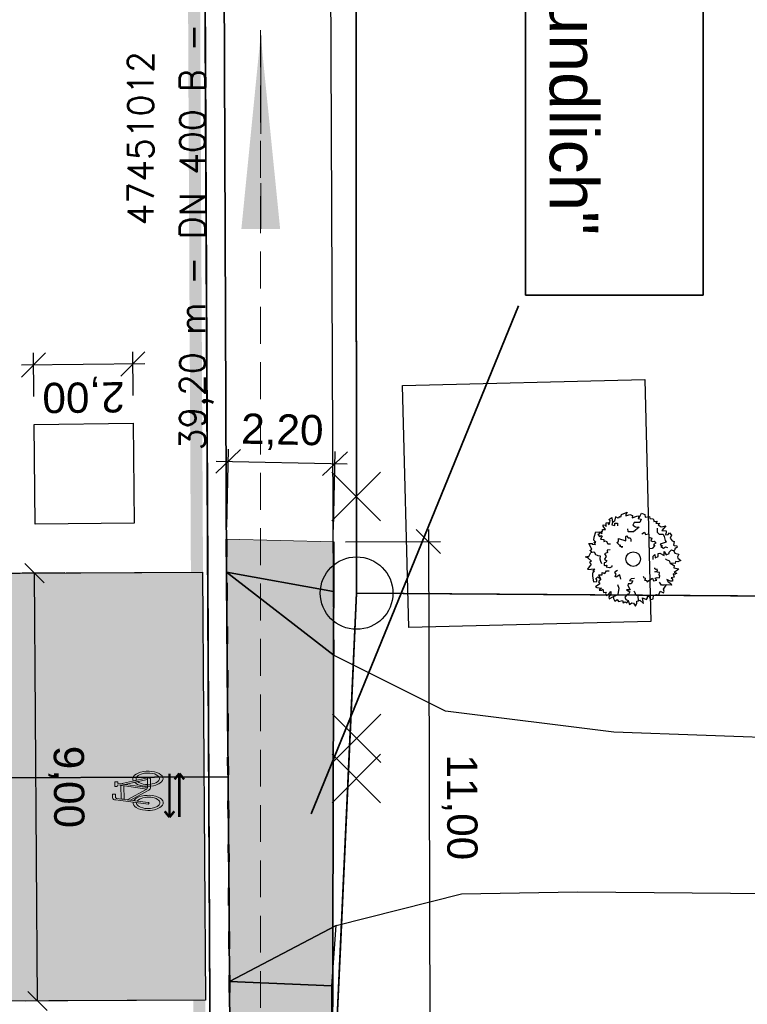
# Model space of a CAD drawing. Header units: metres. Extents: x 339653 to 341672, y 5744753 to 5747397.
# Tile 80 of 256: x 340495 to 340510, y 5745670 to 5745690. Entities that reach past the tile are written whole.
import ezdxf

# ---------------------------------------------------------------- set-up
doc = ezdxf.new("R2010")
doc.units = ezdxf.units.M
doc.header["$LTSCALE"] = 0.03
doc.header["$XCLIPFRAME"] = 2
doc.header["$PDMODE"] = 3
doc.header["$PDSIZE"] = 0.5
doc.linetypes.add('ACAD_ISO03W100', pattern=[30, 12, -18])
doc.linetypes.add('STRICHLINIEX2', pattern=[38.1, 25.4, -12.7])
for name, color, linetype in [('0-Bild', 7, 'Continuous'), ('B-Straße', 83, 'Continuous'), ('BAEUME__AKTUELLER_DATENSTAND_', 7, 'Continuous'), ('P-Markierung', 2, 'Continuous'), ('PF-Furteinfärbung', 10, 'Continuous'), ('PF-Gehweg', 41, 'Continuous'), ('UMRINGE_FAHRBAHN', 7, 'Continuous'), ('UMRINGE_FLURSTUECKSABGRENZUNGEN', 7, 'Continuous'), ('UMRINGE_GEHWEG', 7, 'Continuous'), ('UMRINGE_SONSTIGES', 7, 'Continuous'), ('UMRINGE_STRASSENTEILFLAECHEN__G', 7, 'Continuous')]:
    doc.layers.add(name, color=color, linetype=linetype)
for name, color, linetype, lineweight in [('B-Baum', 83, 'Continuous', 25), ('B-V-Kanal_RW', 131, 'STRICHLINIEX2', 18), ('Flurstücke_Grenzpunkte', 7, 'Continuous', 25), ('Historie', 7, 'Continuous', 25), ('Netzpunkte', 7, 'Continuous', 25), ('P-Bemaßung', 4, 'Continuous', 25), ('P-Beschriftung', 3, 'Continuous', 35), ('P-Bord_rund', 1, 'ACAD_ISO03W100', 50), ('P-Bord_tief', 3, 'Continuous', 35), ('P-TR_Material', 6, 'Continuous', 18), ('Siedlung', 7, 'Continuous', 25), ('Verkehr', 7, 'Continuous', 25)]:
    doc.layers.add(name, color=color, linetype=linetype, lineweight=lineweight)
doc.styles.add('DYN_DIM', font='arial.ttf')
doc.styles.add('HALTUNGSINFO_TXT_BESCHRIFTUNG', font='simplex.shx')
doc.styles.add('HALTUNGSINFO_TXT_KR_BESCHRIFTUN', font='simplex.shx')
doc.styles.get("Standard").update_dxf_attribs({"font": 'arial.ttf'})
doc.styles.add('Text-Standard 66', font='arial.ttf')
doc.dimstyles.new('M250', dxfattribs={"dimtxt": 0.625, "dimasz": 0.4, "dimexe": 0.25, "dimexo": 0.1, "dimgap": 0.25, "dimtad": 1, "dimzin": 0, "dimtxsty": 'Standard', "dimblk": 'OBLIQUE', "dimcen": 0.05, "dimadec": 0, "dimazin": 0, "dimtfac": 1, "dimtofl": 0, "dimtmove": 1, "dimatfit": 2, "dimldrblk": 'OBLIQUE', "dimfxl": 0.625, "dimfxlon": 1, "dimtolj": 1, "dimtzin": 0, "dimarcsym": 0})
doc.dimstyles.new('M50_Bemaßung 66', dxfattribs={"dimscale": 0.2, "dimtxt": 0.625, "dimasz": 0.5, "dimexe": 0.25, "dimexo": 0.25, "dimgap": 0.25, "dimtad": 1, "dimzin": 0, "dimtxsty": 'DYN_DIM', "dimblk": 'OBLIQUE', "dimcen": -1, "dimdle": 0.25, "dimclrt": 256, "dimaunit": 2, "dimazin": 0, "dimtfac": 0.75, "dimtmove": 1, "dimatfit": 2, "dimfxl": 1, "dimtvp": 1.5, "dimtolj": 1, "dimtzin": 0, "dimarcsym": 0})
picture_1 = doc.add_image_def('image1.png', size_in_pixel=(2000, 2000))
picture_2 = doc.add_image_def('image7.jpg', size_in_pixel=(450, 300))

# ---------------------------------------------------------------- blocks, each defined once
blk = doc.blocks.new('2C00108')
at = {"layer": 'B-Baum'}
for p, q in [((2.223, 3.668), (2.162, 3.605)), ((1.194, 3.495), (1.109, 3.447)), ((0.685, 2.973), (0.565, 3.039)), ((0.263, 2.233), (0.229, 2.208)), ((3.675, 2.318), (3.626, 2.281)), ((0.63, 1.133), (0.611, 1.164)), ((3.282, 0.821), (3.327, 0.882)), ((1.153, 0.361), (1.153, 0.408)), ((1.735, 0.202), (1.756, 0.237)), ((2.181, 0.231), (2.233, 0.246))]:
    blk.add_line(p, q, dxfattribs=at)
for points in [[(0.685, 2.973), (0.644, 3.073), (0.705, 3.073), (0.705, 3.16), (0.819, 3.16), (0.732, 3.291), (0.732, 3.347), (0.806, 3.329), (0.846, 3.279), (0.846, 3.429), (0.934, 3.447), (0.934, 3.391), (0.981, 3.347), (1.021, 3.51), (0.961, 3.566), (1.082, 3.653), (1.095, 3.529), (1.109, 3.447), (1.082, 3.347), (1.21, 3.322), (1.21, 3.416), (1.324, 3.416), (1.311, 3.31)], [(1.396, 3.695), (1.346, 3.624), (1.233, 3.679), (1.194, 3.495)], [(1.396, 3.695), (1.456, 3.674), (1.482, 3.768), (1.718, 3.874), (1.657, 3.774), (1.657, 3.718), (1.819, 3.768), (1.933, 3.736), (1.92, 3.637), (2.108, 3.705), (2.196, 3.718), (2.162, 3.605), (2.283, 3.574), (2.236, 3.449), (2.007, 3.449), (1.947, 3.337), (2.061, 3.262), (2.209, 3.249), (1.974, 3.062), (1.772, 3.062), (1.758, 3.074), (1.745, 3.181)], [(2.223, 3.668), (2.297, 3.824), (2.438, 3.768), (2.452, 3.668), (2.627, 3.687), (2.64, 3.605), (2.775, 3.587), (2.802, 3.524), (2.802, 3.48), (2.95, 3.499), (2.889, 3.418), (3.051, 3.405), (2.99, 3.349), (3.103, 3.265)], [(3.103, 3.265), (3.299, 3.303), (3.143, 3.113), (3.321, 3.094), (3.321, 3.008), (3.287, 2.974), (3.297, 2.931), (3.393, 2.946), (3.45, 3.018), (3.532, 2.917), (3.479, 2.797), (3.56, 2.696), (3.645, 2.663), (3.609, 2.505), (3.647, 2.5), (3.757, 2.485), (3.762, 2.423), (3.676, 2.361), (3.675, 2.318)], [(0.263, 2.233), (0.188, 2.296), (0.263, 2.352), (0.141, 2.577), (0.289, 2.577), (0.276, 2.558), (0.417, 2.539), (0.363, 2.633), (0.431, 2.633), (0.35, 2.714), (0.363, 2.845), (0.431, 3.064), (0.565, 3.039), (0.565, 2.964), (0.505, 2.952), (0.592, 2.852), (0.653, 2.902), (0.693, 2.883), (0.619, 2.758), (0.754, 2.746), (0.754, 2.658), (0.855, 2.683), (0.915, 2.564), (1.026, 2.56)], [(1.505, 2.466), (1.505, 2.416), (1.404, 2.479), (1.451, 2.504), (1.404, 2.516), (1.29, 2.622), (1.364, 2.666), (1.364, 2.785), (1.653, 2.691), (1.653, 2.872), (1.693, 2.891), (1.754, 2.81), (1.842, 2.81), (1.868, 2.754), (1.868, 2.666)], [(2.312, 2.972), (2.42, 3.041), (2.434, 3.013), (2.465, 2.951), (2.596, 2.975), (2.607, 2.924), (2.601, 2.845), (2.724, 2.795), (2.698, 2.712), (2.674, 2.7), (2.755, 2.657), (2.827, 2.679), (2.884, 2.595), (2.796, 2.544), (2.848, 2.501), (2.759, 2.393), (2.735, 2.381), (2.646, 2.364), (2.626, 2.404)], [(2.952, 3.213), (2.939, 3.045), (3.027, 2.957), (3.192, 2.957), (3.239, 2.87), (3.271, 2.709), (3.318, 2.641), (3.075, 2.549), (3.168, 2.476), (3.094, 2.451), (3.2, 2.382), (3.293, 2.441), (3.365, 2.414)], [(0.244, 1.852), (0.114, 1.977), (0, 2.027), (0.054, 2.046), (0.141, 2.046), (0.229, 2.208), (0.35, 2.233), (0.404, 2.177), (0.39, 2.14), (0.505, 2.09), (0.606, 2.077), (0.592, 1.952), (0.619, 1.852), (0.666, 1.759)], [(1.015, 2.321), (0.887, 2.313), (0.892, 2.282), (0.903, 2.214), (0.783, 2.156), (0.805, 2.109), (0.856, 2.048), (0.786, 1.935), (0.856, 1.883), (0.883, 1.888), (0.842, 1.805), (0.771, 1.78), (0.774, 1.68), (0.875, 1.69), (0.859, 1.624), (0.994, 1.59), (1.021, 1.594), (1.103, 1.633), (1.096, 1.676)], [(2.778, 1.919), (2.778, 2.056), (2.852, 2.125), (2.866, 1.987), (2.987, 2.05), (2.987, 2.175), (3.054, 2.187), (3.229, 2.094), (3.229, 2.25), (3.317, 2.118), (3.431, 2.175), (3.431, 2.231), (3.539, 2.318), (3.626, 2.281), (3.673, 2.187), (3.835, 2.137), (3.774, 2.037), (3.788, 1.975), (3.916, 1.887), (3.788, 1.831), (3.7, 1.837), (3.687, 1.762), (3.485, 1.769), (3.471, 1.856), (3.33, 1.906), (3.29, 1.95)], [(0.244, 1.852), (0.165, 1.797), (0.233, 1.734), (0.091, 1.522), (0.239, 1.507), (0.227, 1.527), (0.369, 1.533), (0.307, 1.444), (0.374, 1.438), (0.286, 1.365), (0.287, 1.233), (0.333, 1.009), (0.469, 1.021), (0.476, 1.096), (0.417, 1.114), (0.514, 1.205), (0.569, 1.15), (0.611, 1.164), (0.55, 1.296), (0.685, 1.295), (0.693, 1.383), (0.791, 1.348), (0.863, 1.46), (0.978, 1.454)], [(3.485, 1.769), (3.609, 1.694), (3.636, 1.675), (3.623, 1.582), (3.838, 1.544), (3.798, 1.494), (3.636, 1.394), (3.751, 1.363), (3.663, 1.313), (3.596, 1.338), (3.636, 1.195), (3.522, 1.17), (3.576, 1.126), (3.576, 1.038), (3.475, 1.038), (3.34, 1.107), (3.394, 1.007), (3.509, 0.938), (3.535, 0.864), (3.327, 0.882), (3.226, 0.87), (3.125, 0.87), (3.035, 0.995)], [(1.452, 1.119), (1.411, 1.292), (1.256, 1.199), (1.219, 1.224), (1.258, 1.318), (1.213, 1.393), (1.247, 1.445), (1.322, 1.49)], [(2.366, 1.238), (2.385, 1.207), (2.385, 1.188), (2.459, 1.157), (2.459, 1.107), (2.419, 1.069), (2.52, 1.057), (2.52, 1.001), (2.748, 1.15), (2.796, 1.05), (2.937, 1.075), (2.863, 1.157), (2.95, 1.188), (3.038, 1.175), (3.051, 1.269), (3.024, 1.275), (3.038, 1.394), (2.849, 1.413), (2.964, 1.463), (2.95, 1.531), (2.897, 1.513), (2.849, 1.544), (2.849, 1.581)], [(0.63, 1.133), (0.558, 1.028), (0.541, 0.999), (0.592, 0.92), (0.412, 0.796), (0.47, 0.767), (0.658, 0.744), (0.567, 0.668), (0.668, 0.659), (0.718, 0.71), (0.742, 0.562), (0.856, 0.587), (0.825, 0.525), (0.862, 0.446), (0.953, 0.488), (1.047, 0.606), (1.04, 0.493), (0.965, 0.383), (0.971, 0.304), (1.153, 0.408), (1.25, 0.438), (1.342, 0.48), (1.377, 0.662), (1.391, 0.729), (1.333, 0.888)], [(2.009, 1.137), (1.872, 1.135), (1.805, 1.059), (1.942, 1.048), (1.882, 0.926), (1.757, 0.924), (1.745, 0.856), (1.842, 0.683), (1.686, 0.68), (1.819, 0.595), (1.764, 0.48), (1.708, 0.479), (1.622, 0.37), (1.661, 0.283), (1.756, 0.237), (1.808, 0.077), (1.907, 0.139), (1.97, 0.126), (2.06, 0), (2.114, 0.129), (2.106, 0.216), (2.181, 0.231), (2.171, 0.433), (2.083, 0.445), (2.031, 0.585), (1.987, 0.625)], [(2.233, 0.246), (2.379, 0.11), (2.348, 0.353), (2.508, 0.275), (2.554, 0.348), (2.544, 0.394), (2.575, 0.425), (2.648, 0.362), (2.659, 0.271), (2.781, 0.313), (2.8, 0.442), (2.923, 0.485), (3.013, 0.467), (3.066, 0.621), (3.101, 0.604), (3.202, 0.558), (3.239, 0.608), (3.199, 0.707), (3.282, 0.821)], [(1.153, 0.361), (1.153, 0.327), (1.207, 0.206), (1.31, 0.283), (1.36, 0.201), (1.518, 0.239), (1.545, 0.146), (1.616, 0.185), (1.698, 0.141), (1.735, 0.202)]]:
    blk.add_lwpolyline(points, dxfattribs=at)
blk.add_circle((1.961, 1.94), 0.3, dxfattribs=at)
blk = doc.blocks.new('CIRCLE')
at = {"layer": 'B-Baum'}
blk.add_blockref('2C00108', (-1.978, -1.95), dxfattribs=at)
blk = doc.blocks.new('_Oblique')
at = {"color": 0, "lineweight": -2}
blk.add_line((-0.5, -0.5), (0.5, 0.5), dxfattribs=at)
blk = doc.blocks.new('*D48')
at = {"layer": 'Defpoints', "color": 0, "transparency": 16777216}
for p in [(340494.983, 5745678.55), (340496.519, 5745678.561), (340496.581, 5745669.726)]:
    blk.add_point(p, dxfattribs=at)
at = {"layer": 'P-Bemaßung', "color": 0, "lineweight": -2, "transparency": 16777216}
for p, q in [((340495.608, 5745678.555), (340494.733, 5745678.549)), ((340495.046, 5745669.716), (340494.983, 5745678.55)), ((340495.671, 5745669.72), (340494.796, 5745669.714))]:
    blk.add_line(p, q, dxfattribs=at)
at = {"layer": 'P-Bemaßung', "color": 0, "lineweight": -2, "transparency": 16777216, "xscale": 0.4, "yscale": 0.4, "zscale": 0.4}
for p, rotation in [((340494.983, 5745678.55), 90.40638668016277), ((340495.046, 5745669.716), 270.4063866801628)]:
    blk.add_blockref('_Oblique', p, dxfattribs=dict(at, rotation=rotation))
at = {"layer": 'P-Bemaßung', "color": 0, "transparency": 16777216, "insert": (340495.64, 5745674.137), "char_height": 0.625, "attachment_point": 5, "rotation": 270.4064}
blk.add_mtext('\\A1;9,00', dxfattribs=at)
blk = doc.blocks.new('Grenzpunkt mit Abmarkung (Marke)')
at = {"lineweight": -2}
blk.add_circle((0, 0), 0.499, dxfattribs=at)
blk = doc.blocks.new('A$C820ec4b6')
at = {"layer": 'P-TR_Material'}
h = blk.add_hatch(color=256, dxfattribs=at)
h.dxf.hatch_style = 1
edge = h.paths.add_edge_path()
edge.add_line((0.218, 1.308), (0.136, 1.308))
edge.add_arc((0.136, 1.244), 0.0647, 90.1266, 195.4329)
edge.add_line((0.074, 1.226), (-0.044, 0.39))
edge.add_arc((-0.023, 0.387), 0.0209, 171.9456, 368.3076)
edge.add_line((-0.003, 0.39), (0.112, 1.202))
edge.add_arc((0.145, 1.198), 0.033, 80.5521, 171.9456, ccw=False)
edge.add_line((0.15, 1.23), (0.218, 1.231))
edge.add_line((0.218, 1.231), (0.218, 1.308))
h = blk.add_hatch(color=256, dxfattribs=at)
h.dxf.hatch_style = 1
h.paths.add_polyline_path([(0.096, 1.089), (0.445, 1.09), (0.433, 1.012), (0.085, 1.011)])
h = blk.add_hatch(color=256, dxfattribs=at)
h.dxf.hatch_style = 1
h.paths.add_polyline_path([(0.421, 1.243), (0.538, 1.243), (0.538, 1.165), (0.498, 1.165), (0.382, 0.401), (0.343, 0.417), (0.457, 1.169), (0.441, 1.174), (0.429, 1.183), (0.419, 1.198), (0.416, 1.211), (0.416, 1.229)])
h = blk.add_hatch(color=256, dxfattribs=at)
h.dxf.hatch_style = 1
h.paths.add_polyline_path([(0.488, 1.099), (0.633, 0.405), (0.592, 0.401), (0.47, 0.983)])
h = blk.add_hatch(color=256, dxfattribs=at)
h.dxf.hatch_style = 1
h.paths.add_polyline_path([(0.049, 0.757), (0.075, 0.738), (0.099, 0.709), (0.118, 0.678), (0.141, 0.626), (0.16, 0.567), (0.176, 0.481), (0.181, 0.416), (0.181, 0.359), (0.173, 0.274), (0.158, 0.204), (0.132, 0.129), (0.103, 0.077), (0.076, 0.043), (0.036, 0.012), (0, 0), (-0.045, 0.005), (-0.081, 0.024), (-0.111, 0.053), (-0.139, 0.091), (-0.171, 0.16), (-0.184, 0.201), (-0.192, 0.232), (-0.2, 0.278), (-0.207, 0.342), (-0.208, 0.403), (-0.205, 0.466), (-0.195, 0.537), (-0.185, 0.578), (-0.165, 0.639), (-0.131, 0.703), (-0.102, 0.739), (-0.07, 0.765), (-0.027, 0.781), (0.01, 0.778), (-0.002, 0.689), (-0.011, 0.692), (-0.037, 0.688), (-0.071, 0.669), (-0.087, 0.653), (-0.106, 0.626), (-0.126, 0.587), (-0.144, 0.533), (-0.156, 0.478), (-0.161, 0.426), (-0.161, 0.371), (-0.159, 0.328), (-0.153, 0.286), (-0.134, 0.216), (-0.107, 0.156), (-0.086, 0.127), (-0.063, 0.106), (-0.034, 0.092), (-0.002, 0.089), (0.029, 0.101), (0.052, 0.12), (0.075, 0.148), (0.096, 0.186), (0.113, 0.233), (0.123, 0.275), (0.131, 0.322), (0.134, 0.367), (0.134, 0.42), (0.129, 0.469), (0.118, 0.528), (0.104, 0.573), (0.093, 0.598), (0.078, 0.626), (0.067, 0.643), (0.037, 0.673)])
h = blk.add_hatch(color=256, dxfattribs=at)
h.dxf.hatch_style = 1
h.paths.add_polyline_path([(0.074, 0.934), (0.342, 0.419), (0.38, 0.402), (0.591, 0.401), (0.633, 0.407), (0.637, 0.382), (0.634, 0.363), (0.625, 0.346), (0.615, 0.336), (0.604, 0.328), (0.593, 0.324), (0.377, 0.324), (0.364, 0.328), (0.346, 0.336), (0.329, 0.349), (0.321, 0.357), (0.311, 0.371), (0.302, 0.389), (0.063, 0.849)])
h = blk.add_hatch(color=256, dxfattribs=at)
h.dxf.hatch_style = 1
h.paths.add_polyline_path([(0.557, 0.768), (0.592, 0.781), (0.632, 0.78), (0.669, 0.764), (0.703, 0.735), (0.732, 0.695), (0.76, 0.641), (0.78, 0.581), (0.797, 0.501), (0.803, 0.437), (0.804, 0.353), (0.798, 0.291), (0.786, 0.221), (0.765, 0.155), (0.738, 0.097), (0.709, 0.054), (0.677, 0.024), (0.636, 0.004), (0.603, 0.001), (0.559, 0.015), (0.525, 0.04), (0.498, 0.072), (0.473, 0.114), (0.463, 0.135), (0.445, 0.186), (0.429, 0.249), (0.418, 0.323), (0.415, 0.406), (0.419, 0.469), (0.428, 0.535), (0.439, 0.58), (0.449, 0.613), (0.466, 0.657), (0.487, 0.696), (0.521, 0.739), (0.539, 0.657), (0.518, 0.628), (0.486, 0.557), (0.474, 0.512), (0.465, 0.45), (0.462, 0.401), (0.466, 0.322), (0.473, 0.279), (0.485, 0.231), (0.501, 0.188), (0.526, 0.143), (0.565, 0.105), (0.6, 0.091), (0.621, 0.091), (0.654, 0.104), (0.685, 0.131), (0.712, 0.173), (0.73, 0.213), (0.744, 0.262), (0.756, 0.336), (0.757, 0.357), (0.757, 0.417), (0.752, 0.475), (0.746, 0.51), (0.733, 0.559), (0.713, 0.608), (0.695, 0.637), (0.667, 0.669), (0.645, 0.684), (0.623, 0.692), (0.602, 0.693), (0.575, 0.685)])
at = {"layer": 'P-TR_Material', "flags": 128}
blk.add_lwpolyline([(0.218, 1.308), (0.136, 1.308, 0.494808), (0.074, 1.226), (-0.044, 0.39, 1.154045), (-0.003, 0.39), (0.112, 1.202, -0.421355), (0.15, 1.23), (0.218, 1.231), (0.218, 1.308)], format="xyb", close=True, dxfattribs=at)
for points in [[(0.096, 1.089), (0.445, 1.09), (0.433, 1.012), (0.085, 1.011), (0.096, 1.089)], [(0.421, 1.243), (0.538, 1.243), (0.538, 1.165), (0.498, 1.165), (0.382, 0.401), (0.343, 0.417), (0.457, 1.169), (0.441, 1.174), (0.429, 1.183), (0.419, 1.198), (0.416, 1.211), (0.416, 1.229), (0.421, 1.243)], [(0.488, 1.099), (0.633, 0.405), (0.592, 0.401), (0.47, 0.983), (0.488, 1.099)], [(0.049, 0.757), (0.075, 0.738), (0.099, 0.709), (0.118, 0.678), (0.141, 0.626), (0.16, 0.567), (0.176, 0.481), (0.181, 0.416), (0.181, 0.359), (0.173, 0.274), (0.158, 0.204), (0.132, 0.129), (0.103, 0.077), (0.076, 0.043), (0.036, 0.012), (0, 0), (-0.045, 0.005), (-0.081, 0.024), (-0.111, 0.053), (-0.139, 0.091), (-0.171, 0.16), (-0.184, 0.201), (-0.192, 0.232), (-0.2, 0.278), (-0.207, 0.342), (-0.208, 0.403), (-0.205, 0.466), (-0.195, 0.537), (-0.185, 0.578), (-0.165, 0.639), (-0.131, 0.703), (-0.102, 0.739), (-0.07, 0.765), (-0.027, 0.781), (0.01, 0.778), (-0.002, 0.689), (-0.011, 0.692), (-0.037, 0.688), (-0.071, 0.669), (-0.087, 0.653), (-0.106, 0.626), (-0.126, 0.587), (-0.144, 0.533), (-0.156, 0.478), (-0.161, 0.426), (-0.161, 0.371), (-0.159, 0.328), (-0.153, 0.286), (-0.134, 0.216), (-0.107, 0.156), (-0.086, 0.127), (-0.063, 0.106), (-0.034, 0.092), (-0.002, 0.089), (0.029, 0.101), (0.052, 0.12), (0.075, 0.148), (0.096, 0.186), (0.113, 0.233), (0.123, 0.275), (0.131, 0.322), (0.134, 0.367), (0.134, 0.42), (0.129, 0.469), (0.118, 0.528), (0.104, 0.573), (0.093, 0.598), (0.078, 0.626), (0.067, 0.643), (0.037, 0.673), (0.049, 0.757)], [(0.074, 0.934), (0.342, 0.419), (0.38, 0.402), (0.591, 0.401), (0.633, 0.407), (0.637, 0.382), (0.634, 0.363), (0.625, 0.346), (0.615, 0.336), (0.604, 0.328), (0.593, 0.324), (0.377, 0.324), (0.364, 0.328), (0.346, 0.336), (0.329, 0.349), (0.321, 0.357), (0.311, 0.371), (0.302, 0.389), (0.063, 0.849), (0.074, 0.934)], [(0.557, 0.768), (0.592, 0.781), (0.632, 0.78), (0.669, 0.764), (0.703, 0.735), (0.732, 0.695), (0.76, 0.641), (0.78, 0.581), (0.797, 0.501), (0.803, 0.437), (0.804, 0.353), (0.798, 0.291), (0.786, 0.221), (0.765, 0.155), (0.738, 0.097), (0.709, 0.054), (0.677, 0.024), (0.636, 0.004), (0.603, 0.001), (0.559, 0.015), (0.525, 0.04), (0.498, 0.072), (0.473, 0.114), (0.463, 0.135), (0.445, 0.186), (0.429, 0.249), (0.418, 0.323), (0.415, 0.406), (0.419, 0.469), (0.428, 0.535), (0.439, 0.58), (0.449, 0.613), (0.466, 0.657), (0.487, 0.696), (0.521, 0.739), (0.539, 0.657), (0.518, 0.628), (0.486, 0.557), (0.474, 0.512), (0.465, 0.45), (0.462, 0.401), (0.466, 0.322), (0.473, 0.279), (0.485, 0.231), (0.501, 0.188), (0.526, 0.143), (0.565, 0.105), (0.6, 0.091), (0.621, 0.091), (0.654, 0.104), (0.685, 0.131), (0.712, 0.173), (0.73, 0.213), (0.744, 0.262), (0.756, 0.336), (0.757, 0.357), (0.757, 0.417), (0.752, 0.475), (0.746, 0.51), (0.733, 0.559), (0.713, 0.608), (0.695, 0.637), (0.667, 0.669), (0.645, 0.684), (0.623, 0.692), (0.602, 0.693), (0.575, 0.685), (0.557, 0.768)]]:
    blk.add_lwpolyline(points, close=True, dxfattribs=at)
blk = doc.blocks.new('TRIANGLE')
blk.add_hatch(color=83).paths.add_polyline_path([(-0.149, -0.7021), (0, 0.8), (0.151, -0.7021)])
at = {"color": 83}
blk.add_line((0.001, 0.7963), (0.001, -0.7021), dxfattribs=at)
blk = doc.blocks.new('*D190')
at = {"layer": 'Defpoints', "color": 0, "transparency": 16777216}
for p in [(340494.966, 5745682.85), (340494.976, 5745681.951), (340497.022, 5745681.973)]:
    blk.add_point(p, dxfattribs=at)
at = {"layer": 'P-Bemaßung', "color": 0, "lineweight": -2, "transparency": 16777216}
for p, q in [((340494.973, 5745682.201), (340494.964, 5745683.1)), ((340497.02, 5745682.223), (340497.01, 5745683.121)), ((340497.263, 5745682.874), (340494.716, 5745682.848))]:
    blk.add_line(p, q, dxfattribs=at)
at = {"layer": 'P-Bemaßung', "color": 0, "lineweight": -2, "transparency": 16777216, "xscale": 0.5, "yscale": 0.5, "zscale": 0.5}
for p, rotation in [((340494.966, 5745682.85), 180.5939579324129), ((340497.013, 5745682.871), 0.5939579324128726)]:
    blk.add_blockref('_Oblique', p, dxfattribs=dict(at, rotation=rotation))
at = {"layer": 'P-Bemaßung', "transparency": 16777216, "insert": (340495.996, 5745682.235), "char_height": 0.625, "attachment_point": 5, "rotation": 180.594, "style": 'DYN_DIM'}
blk.add_mtext('\\A1;2,00', dxfattribs=at)
blk = doc.blocks.new('*D199')
at = {"layer": 'Defpoints', "color": 0, "transparency": 16777216}
for p in [(340501.15, 5745679.201), (340501.179, 5745668.218), (340503.142, 5745668.223)]:
    blk.add_point(p, dxfattribs=at)
at = {"layer": 'P-Bemaßung', "color": 0, "lineweight": -2, "transparency": 16777216}
for p, q in [((340503.113, 5745679.456), (340503.143, 5745667.973)), ((340501.4, 5745679.201), (340503.363, 5745679.207)), ((340501.429, 5745668.219), (340503.392, 5745668.224))]:
    blk.add_line(p, q, dxfattribs=at)
at = {"layer": 'P-Bemaßung', "color": 0, "lineweight": -2, "transparency": 16777216, "xscale": 0.5, "yscale": 0.5, "zscale": 0.5}
for p, rotation in [((340503.113, 5745679.206), 90.15202178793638), ((340503.142, 5745668.223), 270.1520217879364)]:
    blk.add_blockref('_Oblique', p, dxfattribs=dict(at, rotation=rotation))
at = {"layer": 'P-Bemaßung', "transparency": 16777216, "insert": (340503.753, 5745673.716), "char_height": 0.625, "attachment_point": 5, "rotation": 270.152, "style": 'DYN_DIM'}
blk.add_mtext('\\A1;11,00', dxfattribs=at)
blk = doc.blocks.new('*D200')
at = {"layer": 'Defpoints', "color": 0, "transparency": 16777216}
for p in [(340501.185, 5745680.812), (340498.945, 5745679.25), (340501.15, 5745679.201)]:
    blk.add_point(p, dxfattribs=at)
at = {"layer": 'P-Bemaßung', "color": 0, "lineweight": -2, "transparency": 16777216}
for p, q in [((340498.951, 5745679.5), (340498.987, 5745681.111)), ((340501.155, 5745679.451), (340501.191, 5745681.062)), ((340498.731, 5745680.867), (340501.435, 5745680.807))]:
    blk.add_line(p, q, dxfattribs=at)
at = {"layer": 'P-Bemaßung', "color": 0, "lineweight": -2, "transparency": 16777216, "xscale": 0.5, "yscale": 0.5, "zscale": 0.5}
for p, rotation in [((340498.981, 5745680.861), 178.725884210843), ((340501.185, 5745680.812), 358.725884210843)]:
    blk.add_blockref('_Oblique', p, dxfattribs=dict(at, rotation=rotation))
at = {"layer": 'P-Bemaßung', "transparency": 16777216, "insert": (340500.097, 5745681.462), "char_height": 0.625, "attachment_point": 5, "rotation": 358.7259, "style": 'DYN_DIM'}
blk.add_mtext('\\A1;2,20', dxfattribs=at)

msp = doc.modelspace()

# ---------------------------------------------------------------- hatches: boundary and pattern name
at = {"layer": 'PF-Furteinfärbung'}
h = msp.add_hatch(color=256, dxfattribs=at)
h.dxf.hatch_style = 1
h.paths.add_polyline_path([(340493.429, 5745678.547), (340498.448, 5745678.57), (340498.511, 5745669.735), (340493.655, 5745669.713)])
at = {"layer": 'PF-Gehweg'}
h = msp.add_hatch(color=256, dxfattribs=at)
h.dxf.hatch_style = 1
h.paths.add_polyline_path([(340501.13, 5745668.218), (340501.158, 5745679.201), (340498.945, 5745679.25), (340499.021, 5745668.23)])

# ---------------------------------------------------------------- linework, layer by layer
at = {"layer": 'B-Straße'}
msp.add_line((340501.332, 5745671.584), (340501.332, 5745671.584), dxfattribs=at)
at = {"layer": 'B-V-Kanal_RW', "color": 83}
msp.add_polyline3d([(340499.648, 5745668.429, 0), (340499.652, 5745706.634, 0)], dxfattribs=at)
msp.add_polyline3d([(340499.648, 5745668.429, 0), (340499.652, 5745706.634, 0)], dxfattribs=at)
msp.add_polyline3d([(340499.648, 5745668.429, 0), (340499.652, 5745706.634, 0)], dxfattribs=at)
msp.add_polyline3d([(340499.648, 5745668.429, 0), (340499.652, 5745706.634, 0)], dxfattribs=at)
at = {"layer": 'Flurstücke_Grenzpunkte', "color": 83}
for points in [[(340488.544, 5745798.769), (340487.999, 5745859.442), (340487.768, 5745885.024), (340489.819, 5745878.938), (340491.494, 5745859.471), (340492.103, 5745791.779), (340498.163, 5745791.788), (340501.554, 5745791.793), (340501.568, 5745771.522), (340501.63, 5745678.14), (340501.218, 5745669.083), (340501.103, 5745666.554), (340498.615, 5745666.57), (340498.06, 5745788.18), (340492.133, 5745788.36), (340488.636, 5745788.466)], [(340501.63, 5745678.14), (340501.568, 5745771.522), (340501.554, 5745791.793), (340498.163, 5745791.788), (340497.46, 5745861.627), (340528.012, 5745861.864), (340684.15, 5745863.074), (340685.145, 5745863.082), (340685.285, 5745775.812), (340685.288, 5745769.673), (340685.342, 5745677.222), (340681.451, 5745673.953), (340664.621, 5745676.978)], [(340501.218, 5745669.083), (340501.63, 5745678.14), (340664.621, 5745676.978), (340681.451, 5745673.953), (340694.382, 5745668.527), (340694.452, 5745662.442), (340688.741, 5745663.523), (340663.827, 5745668.005), (340592.665, 5745668.452), (340592.656, 5745667.202), (340559.094, 5745667.412), (340559.103, 5745668.663)]]:
    msp.add_lwpolyline(points, close=True, dxfattribs=at)
msp.add_lwpolyline([(340498.06, 5745788.18), (340498.615, 5745666.57), (340501.103, 5745666.554), (340501.408, 5745634.914), (340502.014, 5745572.218), (340502.182, 5745554.868)], dxfattribs=at)
at = {"layer": 'Historie', "color": 83}
for points in [[(340501.63, 5745678.14), (340501.568, 5745771.522), (340685.288, 5745769.673), (340685.342, 5745677.222), (340681.451, 5745673.953), (340664.621, 5745676.978)], [(340501.63, 5745678.14), (340664.621, 5745676.978), (340681.451, 5745673.953), (340694.382, 5745668.527), (340694.452, 5745662.442), (340688.741, 5745663.523), (340663.827, 5745668.005), (340592.665, 5745668.452), (340559.103, 5745668.663), (340551.312, 5745668.716), (340542.213, 5745668.783), (340501.218, 5745669.083)]]:
    msp.add_lwpolyline(points, close=True, dxfattribs=at)
at = {"layer": 'Netzpunkte', "color": 83}
for p in [(340501.621, 5745680.134), (340501.63, 5745675.141), (340501.624, 5745674.311)]:
    msp.add_point(p, dxfattribs=at)
at = {"layer": 'P-Beschriftung'}
msp.add_line((340504.968, 5745684.07), (340500.694, 5745673.578), dxfattribs=at)
at = {"layer": 'P-Bord_rund'}
msp.add_lwpolyline([(340498.945, 5745679.25), (340499.021, 5745668.23)], dxfattribs=at)
at = {"layer": 'P-Bord_tief'}
msp.add_lwpolyline([(340501.158, 5745679.201), (340501.13, 5745668.218)], dxfattribs=at)
at = {"layer": 'P-Markierung', "color": 10, "const_width": 0.25}
for points in [[(340498.031, 5745744.005), (340498.112, 5745730.621), (340498.159, 5745719.6), (340498.178, 5745715.077), (340498.242, 5745698.231), (340498.293, 5745686.971), (340498.331, 5745679.587), (340498.336, 5745678.569)], [(340499.109, 5745581.605), (340498.683, 5745632.255), (340498.385, 5745669.734)]]:
    msp.add_lwpolyline(points, dxfattribs=at)
at = {"layer": 'P-Markierung', "linetype": 'ByBlock', "const_width": 0.05}
for points in [[(340497.77, 5745674.411), (340497.77, 5745673.511), (340497.77, 5745673.511)], [(340497.973, 5745674.416), (340497.973, 5745673.516), (340497.973, 5745673.516)]]:
    msp.add_lwpolyline(points, dxfattribs=at)
at = {"layer": 'P-Markierung', "const_width": 0.05}
for points in [[(340497.973, 5745674.416), (340497.873, 5745674.293)], [(340497.973, 5745674.416), (340498.072, 5745674.293)], [(340497.77, 5745673.511), (340497.671, 5745673.634)], [(340497.77, 5745673.511), (340497.869, 5745673.634)]]:
    msp.add_lwpolyline(points, dxfattribs=at)
at = {"layer": 'P-TR_Material'}
for p, q in [((340501.158, 5745679.201), (340498.945, 5745679.25)), ((340498.448, 5745678.57), (340493.429, 5745678.547)), ((340498.511, 5745669.735), (340498.448, 5745678.57)), ((340498.511, 5745669.735), (340493.655, 5745669.713))]:
    msp.add_line(p, q, dxfattribs=at)
at = {"layer": 'PF-Furteinfärbung'}
msp.add_lwpolyline([(340493.429, 5745678.547), (340498.448, 5745678.57), (340498.511, 5745669.735), (340493.655, 5745669.713)], close=True, dxfattribs=at)
at = {"layer": 'Siedlung', "color": 83}
msp.add_lwpolyline([(340528.012, 5745861.864), (340684.15, 5745863.074), (340685.145, 5745863.082), (340685.285, 5745775.812), (340685.288, 5745769.673), (340685.342, 5745677.222), (340681.451, 5745673.953), (340664.621, 5745676.978), (340501.63, 5745678.14), (340501.568, 5745771.522), (340501.554, 5745791.793), (340498.163, 5745791.788), (340497.46, 5745861.627)], close=True, dxfattribs=at)
at = {"layer": 'UMRINGE_FAHRBAHN', "color": 83}
for points in [[(340492.503, 5745759.921, 0), (340492.541, 5745748.824, 0), (340492.783, 5745748.394, 0), (340493.644, 5745747.668, 0), (340493.733, 5745747.414, 0), (340493.75, 5745744.421, 0), (340493.63, 5745744.175, 0), (340492.759, 5745743.45, 0), (340492.569, 5745742.968, 0), (340492.579, 5745739.835, 0), (340492.755, 5745705.386, 0), (340492.89, 5745674.317, 0), (340498.978, 5745674.346, 0), (340498.948, 5745678.574, 0), (340498.693, 5745743.076, 0), (340498.482, 5745743.415, 0), (340497.631, 5745744.13, 0), (340497.521, 5745744.375, 0), (340497.514, 5745747.368, 0), (340497.615, 5745747.624, 0), (340498.49, 5745748.449, 0), (340498.658, 5745748.642, 0), (340498.644, 5745759.943, 0), (340492.503, 5745759.921, 0)], [(340492.503, 5745759.921, 0), (340492.541, 5745748.824, 0), (340492.783, 5745748.394, 0), (340493.644, 5745747.668, 0), (340493.733, 5745747.414, 0), (340493.75, 5745744.421, 0), (340493.63, 5745744.175, 0), (340492.759, 5745743.45, 0), (340492.569, 5745742.968, 0), (340492.579, 5745739.835, 0), (340492.755, 5745705.386, 0), (340492.89, 5745674.317, 0), (340498.978, 5745674.346, 0), (340498.948, 5745678.574, 0), (340498.693, 5745743.076, 0), (340498.482, 5745743.415, 0), (340497.631, 5745744.13, 0), (340497.521, 5745744.375, 0), (340497.514, 5745747.368, 0), (340497.615, 5745747.624, 0)], [(340605.82, 5745674.106, 0), (340552.46, 5745674.472, 0), (340551.468, 5745676.865, 0), (340549.921, 5745676.969, 0), (340549.872, 5745676.02, 0), (340544.749, 5745676.061, 0), (340544.777, 5745677.681, 0), (340516.373, 5745677.957, 0), (340516.348, 5745676.8, 0), (340516.46, 5745674.924, 0), (340506.938, 5745675.266, 0), (340503.463, 5745675.699, 0), (340501.169, 5745676.854, 0), (340498.948, 5745678.574, 0), (340498.978, 5745674.346, 0)], [(340605.82, 5745674.106, 0), (340552.46, 5745674.472, 0), (340551.468, 5745676.865, 0), (340549.921, 5745676.969, 0), (340549.872, 5745676.02, 0), (340544.749, 5745676.061, 0), (340544.777, 5745677.681, 0), (340516.373, 5745677.957, 0), (340516.348, 5745676.8, 0), (340516.46, 5745674.924, 0), (340506.938, 5745675.266, 0), (340503.463, 5745675.699, 0), (340501.169, 5745676.854, 0), (340498.948, 5745678.574, 0), (340498.978, 5745674.346, 0)], [(340605.82, 5745674.106, 0), (340552.46, 5745674.472, 0), (340551.468, 5745676.865, 0), (340549.921, 5745676.969, 0), (340549.872, 5745676.02, 0), (340544.749, 5745676.061, 0), (340544.777, 5745677.681, 0), (340516.373, 5745677.957, 0), (340516.348, 5745676.8, 0), (340516.46, 5745674.924, 0), (340506.938, 5745675.266, 0), (340503.463, 5745675.699, 0), (340501.169, 5745676.854, 0), (340498.948, 5745678.574, 0), (340498.978, 5745674.346, 0)], [(340605.82, 5745674.106, 0), (340552.46, 5745674.472, 0), (340551.468, 5745676.865, 0), (340549.921, 5745676.969, 0), (340549.872, 5745676.02, 0), (340544.749, 5745676.061, 0), (340544.777, 5745677.681, 0), (340516.373, 5745677.957, 0), (340516.348, 5745676.8, 0), (340516.46, 5745674.924, 0), (340506.938, 5745675.266, 0), (340503.463, 5745675.699, 0), (340501.169, 5745676.854, 0), (340498.948, 5745678.574, 0), (340498.978, 5745674.346, 0)], [(340499.728, 5745582.364, 0), (340499.193, 5745645.927, 0), (340499.098, 5745656.391, 0), (340499.008, 5745670.117, 0), (340498.978, 5745674.346, 0), (340492.89, 5745674.317, 0), (340492.912, 5745669.117, 0), (340492.941, 5745666.203, 0), (340492.956, 5745663.19, 0), (340493.005, 5745656.902, 0), (340493.019, 5745653.638, 0), (340493.084, 5745648.45, 0), (340493.107, 5745645.166, 0), (340493.135, 5745639.82, 0), (340493.159, 5745636.305, 0), (340493.202, 5745630.348, 0), (340493.22, 5745627.414, 0), (340493.317, 5745617.961, 0), (340493.352, 5745609.912, 0)], [(340499.728, 5745582.364, 0), (340499.193, 5745645.927, 0), (340499.098, 5745656.391, 0), (340499.008, 5745670.117, 0), (340498.978, 5745674.346, 0), (340492.89, 5745674.317, 0), (340492.912, 5745669.117, 0), (340492.941, 5745666.203, 0), (340492.956, 5745663.19, 0), (340493.005, 5745656.902, 0), (340493.019, 5745653.638, 0), (340493.084, 5745648.45, 0), (340493.107, 5745645.166, 0), (340493.135, 5745639.82, 0), (340493.159, 5745636.305, 0), (340493.202, 5745630.348, 0), (340493.22, 5745627.414, 0), (340493.317, 5745617.961, 0), (340493.352, 5745609.912, 0)], [(340498.978, 5745674.346, 0), (340499.008, 5745670.117, 0), (340501.208, 5745671.278, 0), (340503.797, 5745671.932, 0), (340506.191, 5745671.974, 0), (340604.094, 5745671.114, 0)], [(340498.978, 5745674.346, 0), (340499.008, 5745670.117, 0), (340501.208, 5745671.278, 0), (340503.797, 5745671.932, 0), (340506.191, 5745671.974, 0), (340604.094, 5745671.114, 0)], [(340498.978, 5745674.346, 0), (340499.008, 5745670.117, 0), (340501.208, 5745671.278, 0), (340503.797, 5745671.932, 0), (340506.191, 5745671.974, 0), (340604.094, 5745671.114, 0)], [(340498.978, 5745674.346, 0), (340499.008, 5745670.117, 0), (340501.208, 5745671.278, 0), (340503.797, 5745671.932, 0), (340506.191, 5745671.974, 0), (340604.094, 5745671.114, 0)]]:
    msp.add_polyline3d(points, dxfattribs=at)
at = {"layer": 'UMRINGE_FLURSTUECKSABGRENZUNGEN', "color": 83}
for points in [[(340487.999, 5745859.442, 0), (340488.563, 5745796.631, 0), (340488.636, 5745788.466, 0), (340492.133, 5745788.36, 0), (340498.06, 5745788.18, 0), (340498.183, 5745761.33, 0), (340498.557, 5745679.191, 0), (340498.607, 5745668.356, 0), (340498.615, 5745666.57, 0), (340501.103, 5745666.554, 0), (340501.218, 5745669.083, 0), (340501.291, 5745670.682, 0), (340501.531, 5745675.973, 0), (340501.63, 5745678.14, 0), (340501.575, 5745761.613, 0), (340501.572, 5745765.488, 0), (340501.568, 5745771.522, 0), (340501.554, 5745791.793, 0), (340498.163, 5745791.788, 0), (340492.103, 5745791.779, 0), (340491.494, 5745859.471, 0), (340489.819, 5745878.938, 0), (340487.768, 5745885.024, 0), (340487.999, 5745859.442, 0)], [(340498.163, 5745791.788, 0), (340492.103, 5745791.779, 0), (340491.494, 5745859.471, 0), (340489.819, 5745878.938, 0), (340487.768, 5745885.024, 0), (340487.999, 5745859.442, 0), (340488.563, 5745796.631, 0), (340488.636, 5745788.466, 0), (340492.133, 5745788.36, 0), (340498.06, 5745788.18, 0), (340498.615, 5745666.57, 0), (340501.103, 5745666.554, 0), (340501.218, 5745669.083, 0), (340501.291, 5745670.682, 0), (340501.531, 5745675.973, 0), (340501.63, 5745678.14, 0), (340501.575, 5745761.613, 0), (340501.568, 5745771.522, 0), (340501.554, 5745791.793, 0), (340498.163, 5745791.788, 0)], [(340501.63, 5745678.14, 0), (340653.684, 5745677.056, 0), (340658.047, 5745677.025, 0), (340664.621, 5745676.978, 0), (340681.451, 5745673.953, 0), (340685.342, 5745677.222, 0), (340685.315, 5745723.996, 0), (340685.303, 5745744.896, 0), (340685.288, 5745769.673, 0), (340685.285, 5745775.812, 0), (340685.25, 5745797.396, 0), (340685.238, 5745804.991, 0), (340685.145, 5745863.082, 0), (340684.15, 5745863.074, 0), (340528.012, 5745861.864, 0), (340510.839, 5745861.731, 0), (340497.46, 5745861.627, 0), (340497.683, 5745839.482, 0), (340498.163, 5745791.788, 0), (340501.554, 5745791.793, 0), (340501.568, 5745771.522, 0), (340501.572, 5745765.488, 0), (340501.575, 5745761.613, 0), (340501.63, 5745678.14, 0)], [(340502.152, 5745554.867, 0), (340502.014, 5745572.218, 0), (340501.408, 5745634.914, 0), (340501.103, 5745666.554, 0), (340498.615, 5745666.57, 0), (340498.06, 5745788.18, 0)], [(340502.152, 5745554.867, 0), (340502.014, 5745572.218, 0), (340501.408, 5745634.914, 0), (340501.103, 5745666.554, 0), (340498.615, 5745666.57, 0), (340498.06, 5745788.18, 0)], [(340501.575, 5745761.613, 0), (340501.63, 5745678.14, 0), (340516.372, 5745678.035, 0), (340549.438, 5745677.799, 0), (340605.717, 5745677.398, 0), (340610.913, 5745677.361, 0), (340653.684, 5745677.056, 0), (340658.047, 5745677.025, 0), (340664.621, 5745676.978, 0), (340681.451, 5745673.953, 0), (340685.342, 5745677.222, 0), (340685.315, 5745723.996, 0), (340685.302, 5745746.197, 0), (340685.288, 5745769.673, 0)], [(340502.135, 5745556.952, 0), (340502.058, 5745566.744, 0), (340502.014, 5745572.218, 0), (340501.408, 5745634.914, 0), (340501.103, 5745666.554, 0), (340498.615, 5745666.57, 0), (340498.607, 5745668.356, 0), (340498.557, 5745679.191, 0), (340498.183, 5745761.33, 0)], [(340501.63, 5745678.14, 0), (340501.531, 5745675.973, 0), (340501.291, 5745670.682, 0), (340501.218, 5745669.083, 0), (340559.103, 5745668.663, 0), (340559.094, 5745667.412, 0), (340559.086, 5745666.172, 0), (340565.076, 5745666.133, 0), (340583.831, 5745666.011, 0), (340592.648, 5745665.953, 0), (340592.656, 5745667.202, 0), (340592.665, 5745668.452, 0), (340663.827, 5745668.005, 0), (340688.741, 5745663.523, 0), (340694.452, 5745662.442, 0), (340694.382, 5745668.527, 0), (340686.756, 5745671.727, 0), (340681.451, 5745673.953, 0), (340664.621, 5745676.978, 0), (340658.047, 5745677.025, 0), (340653.684, 5745677.056, 0), (340501.63, 5745678.14, 0)], [(340549.438, 5745677.799, 0), (340516.372, 5745678.035, 0), (340501.63, 5745678.14, 0), (340501.531, 5745675.973, 0), (340501.291, 5745670.682, 0), (340501.218, 5745669.083, 0), (340559.103, 5745668.663, 0), (340559.094, 5745667.412, 0), (340559.086, 5745666.172, 0), (340565.076, 5745666.133, 0), (340592.648, 5745665.953, 0), (340592.656, 5745667.202, 0), (340592.665, 5745668.452, 0), (340663.827, 5745668.005, 0), (340688.741, 5745663.523, 0), (340694.452, 5745662.442, 0)]]:
    msp.add_polyline3d(points, dxfattribs=at)
at = {"layer": 'UMRINGE_GEHWEG', "color": 83}
for points in [[(340498.948, 5745678.574, 0), (340501.154, 5745678.176, 0), (340500.838, 5745750.924, 0), (340500.798, 5745759.984, 0), (340498.644, 5745759.943, 0), (340498.658, 5745748.642, 0), (340499.519, 5745748.667, 0), (340499.528, 5745743.071, 0), (340498.693, 5745743.076, 0), (340498.948, 5745678.574, 0)], [(340498.948, 5745678.574, 0), (340501.154, 5745678.176, 0), (340500.838, 5745750.924, 0), (340500.798, 5745759.984, 0), (340498.644, 5745759.943, 0), (340498.658, 5745748.642, 0), (340499.519, 5745748.667, 0), (340499.528, 5745743.071, 0), (340498.693, 5745743.076, 0), (340498.948, 5745678.574, 0)], [(340501.208, 5745671.278, 0), (340499.008, 5745670.117, 0), (340501.116, 5745670.031, 0), (340501.208, 5745671.278, 0)], [(340501.208, 5745671.278, 0), (340499.008, 5745670.117, 0), (340501.116, 5745670.031, 0), (340501.208, 5745671.278, 0)], [(340501.208, 5745671.278, 0), (340499.008, 5745670.117, 0), (340501.116, 5745670.031, 0), (340501.208, 5745671.278, 0)], [(340499.098, 5745656.391, 0), (340501.22, 5745656.393, 0), (340501.126, 5745668.713, 0), (340501.116, 5745670.031, 0), (340499.008, 5745670.117, 0), (340499.098, 5745656.391, 0)], [(340499.098, 5745656.391, 0), (340501.22, 5745656.393, 0), (340501.126, 5745668.713, 0), (340501.116, 5745670.031, 0), (340499.008, 5745670.117, 0), (340499.098, 5745656.391, 0)]]:
    msp.add_polyline3d(points, dxfattribs=at)
at = {"layer": 'UMRINGE_SONSTIGES', "color": 83}
msp.add_polyline3d([(340498.948, 5745678.574, 0), (340501.169, 5745676.854, 0), (340501.154, 5745678.176, 0), (340498.948, 5745678.574, 0)], dxfattribs=at)
msp.add_polyline3d([(340498.948, 5745678.574, 0), (340501.169, 5745676.854, 0), (340501.154, 5745678.176, 0), (340498.948, 5745678.574, 0)], dxfattribs=at)
msp.add_polyline3d([(340498.948, 5745678.574, 0), (340501.169, 5745676.854, 0), (340501.154, 5745678.176, 0), (340498.948, 5745678.574, 0)], dxfattribs=at)
at = {"layer": 'UMRINGE_STRASSENTEILFLAECHEN__G', "color": 83}
msp.add_polyline3d([(340499.728, 5745582.364, 0), (340499.193, 5745645.927, 0), (340499.098, 5745656.391, 0), (340499.008, 5745670.117, 0), (340498.978, 5745674.346, 0), (340492.89, 5745674.317, 0), (340492.912, 5745669.117, 0), (340492.941, 5745666.203, 0), (340492.956, 5745663.19, 0), (340493.005, 5745656.902, 0), (340493.019, 5745653.638, 0), (340493.084, 5745648.45, 0), (340493.107, 5745645.166, 0), (340493.135, 5745639.82, 0), (340493.159, 5745636.305, 0), (340493.202, 5745630.348, 0), (340493.22, 5745627.414, 0), (340493.317, 5745617.961, 0), (340493.352, 5745609.912, 0)], dxfattribs=at)
at = {"layer": 'Verkehr', "color": 83}
msp.add_lwpolyline([(340501.568, 5745771.522), (340501.63, 5745678.14), (340501.218, 5745669.083), (340501.103, 5745666.554), (340501.408, 5745634.914), (340502.014, 5745572.218), (340502.182, 5745554.868)], dxfattribs=at)
msp.add_lwpolyline([(340501.103, 5745666.554), (340501.218, 5745669.083), (340501.63, 5745678.14), (340664.621, 5745676.978), (340681.451, 5745673.953), (340694.382, 5745668.527), (340694.452, 5745662.442), (340694.479, 5745659.956), (340688.302, 5745661.063), (340684.225, 5745661.793), (340663.594, 5745665.49), (340658.123, 5745665.525), (340627.674, 5745665.724), (340592.648, 5745665.953), (340565.076, 5745666.133), (340559.086, 5745666.172), (340551.321, 5745666.223), (340542.187, 5745666.283)], close=True, dxfattribs=at)

# ---------------------------------------------------------------- block references
at = {"layer": 'B-V-Kanal_RW', "color": 83, "xscale": 2.666666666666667, "yscale": 2.666666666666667, "zscale": 2.666666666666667, "rotation": 359.9941542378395}
msp.add_blockref('TRIANGLE', (340499.65, 5745687.531), dxfattribs=at)
msp.add_blockref('TRIANGLE', (340499.65, 5745687.531), dxfattribs=at)
at = {"layer": 'BAEUME__AKTUELLER_DATENSTAND_', "xscale": 0.5027541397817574, "yscale": 0.5027541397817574, "zscale": 0.5027541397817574}
msp.add_blockref('CIRCLE', (340507.345, 5745678.847), dxfattribs=at)
at = {"layer": 'Flurstücke_Grenzpunkte', "color": 83, "xscale": 1.5, "yscale": 1.5, "zscale": 1.5}
msp.add_blockref('Grenzpunkt mit Abmarkung (Marke)', (340501.63, 5745678.14), dxfattribs=at)
at = {"layer": 'P-Markierung', "xscale": 0.8, "yscale": 0.8, "rotation": 90.63728227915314}
msp.add_blockref('A$C820ec4b6', (340497.642, 5745673.822), dxfattribs=at)

# ---------------------------------------------------------------- texts
at = {"layer": 'B-V-Kanal_RW', "color": 83, "char_height": 0.525, "attachment_point": 5, "rotation": 90}
for s, insert, style in [('39,20 m - DN 400 B - 2,04 o/oo', (340498.333, 5745687.532), 'HALTUNGSINFO_TXT_KR_BESCHRIFTUN'), ('39,20 m - DN 400 B - 2,04 o/oo', (340498.333, 5745687.532), 'HALTUNGSINFO_TXT_BESCHRIFTUNG'), ('47451012', (340497.175, 5745687.532), 'HALTUNGSINFO_TXT_KR_BESCHRIFTUN'), ('47451012', (340497.175, 5745687.532), 'HALTUNGSINFO_TXT_BESCHRIFTUNG')]:
    msp.add_mtext(s, dxfattribs=dict(at, insert=insert, style=style))

# ---------------------------------------------------------------- dimensions: what is measured, and where the dimension line sits
at = {"layer": 'P-Bemaßung'}
dim = msp.add_linear_dim(base=(340494.966, 5745682.85), p1=(340497.022, 5745681.973), p2=(340494.976, 5745681.951), angle=180.594, text='2,00', dimstyle='M50_Bemaßung 66', override={"dimscale": 1}, dxfattribs=at)
dim.commit()
dim.dimension.update_dxf_attribs({"geometry": '*D190', "text_midpoint": (340495.99, 5745682.861), "dimtype": 161})
dim = msp.add_aligned_dim(p1=(340498.9453, 5745679.2498), p2=(340501.1495, 5745679.2008), distance=1.6118, dimstyle='M50_Bemaßung 66', override={"dimscale": 1}, dxfattribs=at)
dim.commit()
dim.dimension.update_dxf_attribs({"geometry": '*D200', "text_midpoint": (340500.0972, 5745681.4622)})
dim = msp.add_aligned_dim(p1=(340501.15, 5745679.201), p2=(340501.179, 5745668.218), distance=1.964, text='11,00', dimstyle='M50_Bemaßung 66', override={"dimscale": 1}, dxfattribs=at)
dim.commit()
dim.dimension.update_dxf_attribs({"geometry": '*D199', "text_midpoint": (340503.753, 5745673.716)})
dim = msp.add_aligned_dim(p1=(340496.581, 5745669.726), p2=(340496.519, 5745678.561), distance=1.535, text='9,00', dimstyle='M250', dxfattribs=at)
dim.commit()
dim.dimension.update_dxf_attribs({"geometry": '*D48', "text_midpoint": (340495.64, 5745674.137)})

# ---------------------------------------------------------------- pictures from other files: only their frames are drawn
at = {"layer": '0-Bild'}
image = msp.add_image(picture_1, insert=(340502.579, 5745682.428), size_in_units=(5, 5), rotation=-88.5636, dxfattribs=at)
image.dxf.flags = 7
image = msp.add_image(picture_2, insert=(340497.141, 5745682.122), size_in_units=(4.5, 3), rotation=-179.406, dxfattribs=at)
image.set_boundary_path([(11.9, 46.07), (216.56, 252)])

# ---------------------------------------------------------------- next in the draw order: texts
at = {"layer": 'P-Beschriftung', "insert": (340508.282, 5745703.993), "char_height": 1, "attachment_point": 1, "rotation": 270, "style": 'Text-Standard 66', "bg_fill": 19, "box_fill_scale": 1.5, "bg_fill_color": 256, "bg_fill_transparency": 0}
msp.add_mtext_dynamic_manual_height_columns('Rückbau Einmündung\\PRundbord "Fahrradfreundlich"', width=19.19957, gutter_width=2.5, heights=[0], dxfattribs=at)

doc.saveas('drawing.dxf')
